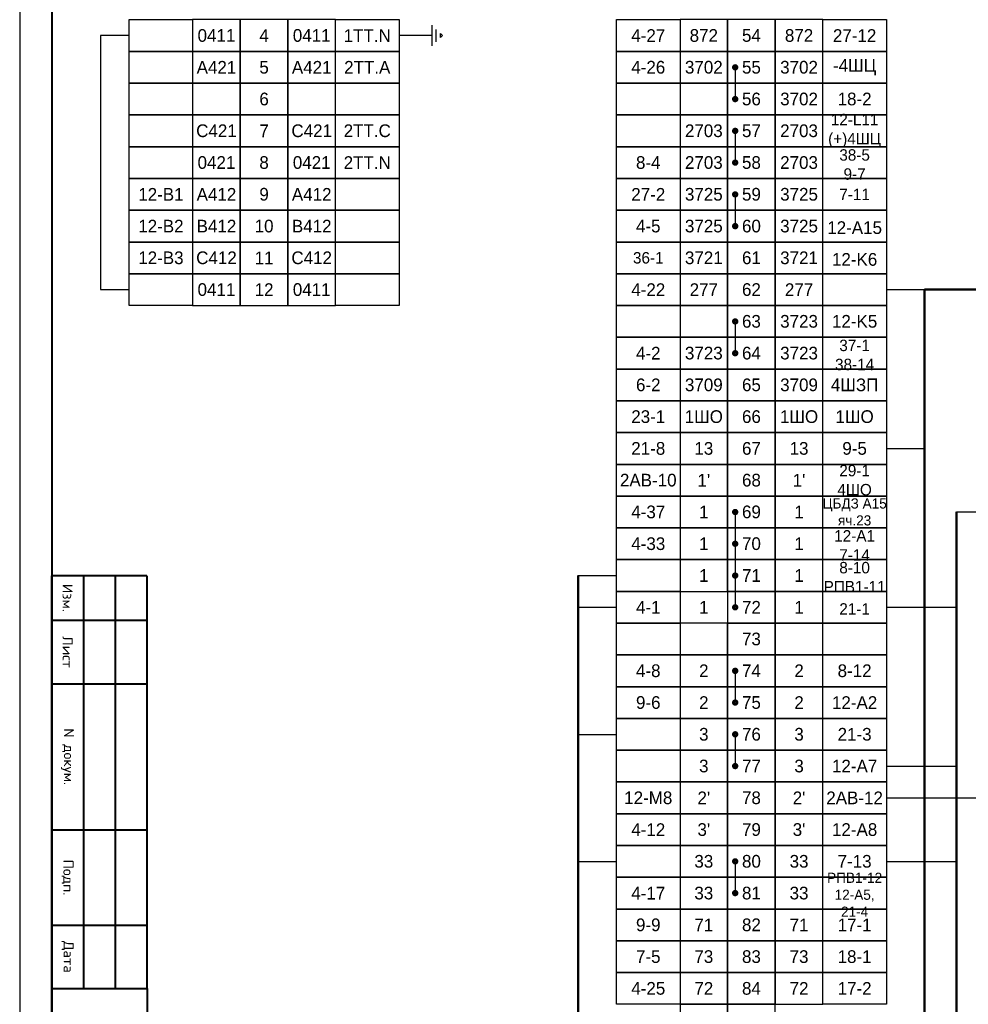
# Model space of a CAD drawing. Header units: millimetres. Extents: x 4897 to 12009, y -3017 to 2708.
# Tile 58 of 86: x 9071 to 9221, y -538 to -383. Entities that reach past the tile are written whole.
import ezdxf

# ---------------------------------------------------------------- set-up
doc = ezdxf.new("R2010")
doc.units = ezdxf.units.MM
doc.layers.add('основная 0.5', color=7, linetype='Continuous', lineweight=50)
doc.styles.add('SIMPLEX', font='txt', dxfattribs={"height": 5})

msp = doc.modelspace()

# ---------------------------------------------------------------- linework, layer by layer
for p, q in [((9071.15, -240.77), (9071.15, -660.79)), ((9136.12, -387.47), (9136.12, -384.22)), ((9088.39, -385.84), (9083.88, -385.84)), ((9083.88, -385.84), (9083.88, -425.84)), ((9136.12, -385.84), (9130.89, -385.84)), ((9136.77, -386.82), (9136.77, -384.87)), ((9137.42, -386.17), (9137.42, -385.52)), ((9137.42, -385.52), (9137.75, -385.84)), ((9137.42, -386.17), (9137.75, -385.84)), ((9183.84, -390.84), (9183.84, -395.84)), ((9183.84, -400.84), (9183.84, -405.84)), ((9183.84, -410.84), (9183.84, -415.84)), ((9083.88, -425.84), (9088.39, -425.84)), ((9207.65, -425.84), (9213.68, -425.84)), ((9183.84, -430.84), (9183.84, -435.84)), ((9207.65, -450.84), (9213.68, -450.84)), ((9183.84, -460.84), (9183.84, -465.84)), ((9218.68, -460.84), (9265.7, -460.84)), ((9183.84, -465.84), (9183.84, -470.84)), ((9159.12, -470.84), (9165.15, -470.84)), ((9183.84, -470.84), (9183.84, -475.84)), ((9159.12, -475.84), (9165.15, -475.84)), ((9207.65, -475.84), (9218.68, -475.84)), ((9183.84, -485.84), (9183.84, -490.84)), ((9159.12, -495.84), (9165.15, -495.84)), ((9183.84, -495.84), (9183.84, -500.84)), ((9207.65, -500.84), (9218.68, -500.84)), ((9207.65, -505.84), (9222.49, -505.84)), ((9159.12, -515.84), (9165.15, -515.84)), ((9183.84, -515.84), (9183.84, -520.84)), ((9207.65, -515.84), (9218.68, -515.84))]:
    msp.add_line(p, q)
at = {"lineweight": 40}
for p, q in [((9076.2, -260.77), (9076.2, -655.87)), ((9081.19, -470.87), (9081.19, -535.87)), ((9086.19, -470.87), (9086.19, -535.87)), ((9091.19, -470.87), (9091.19, -535.87))]:
    msp.add_line(p, q, dxfattribs=at)
at = {"lineweight": 50}
for p, q in [((9213.68, -425.84), (9213.68, -634.07)), ((9213.68, -425.84), (9222.44, -425.84)), ((9218.68, -460.84), (9218.68, -590.84)), ((9159.12, -470.84), (9159.12, -634.07))]:
    msp.add_line(p, q, dxfattribs=at)
for points in [[(9098.39, -388.34), (9088.39, -388.34), (9088.39, -383.34), (9098.39, -383.34)], [(9098.39, -388.34), (9105.89, -388.34), (9105.89, -383.34), (9098.39, -383.34)], [(9105.89, -388.34), (9113.39, -388.34), (9113.39, -383.34), (9105.89, -383.34)], [(9113.39, -388.34), (9120.89, -388.34), (9120.89, -383.34), (9113.39, -383.34)], [(9130.89, -388.34), (9120.89, -388.34), (9120.89, -383.34), (9130.89, -383.34)], [(9175.15, -388.34), (9165.15, -388.34), (9165.15, -383.34), (9175.15, -383.34)], [(9175.15, -388.34), (9182.65, -388.34), (9182.65, -383.34), (9175.15, -383.34)], [(9182.65, -388.34), (9190.15, -388.34), (9190.15, -383.34), (9182.65, -383.34)], [(9190.15, -388.34), (9197.65, -388.34), (9197.65, -383.34), (9190.15, -383.34)], [(9207.65, -388.34), (9197.65, -388.34), (9197.65, -383.34), (9207.65, -383.34)], [(9098.39, -393.34), (9088.39, -393.34), (9088.39, -388.34), (9098.39, -388.34)], [(9098.39, -393.34), (9105.89, -393.34), (9105.89, -388.34), (9098.39, -388.34)], [(9105.89, -393.34), (9113.39, -393.34), (9113.39, -388.34), (9105.89, -388.34)], [(9113.39, -393.34), (9120.89, -393.34), (9120.89, -388.34), (9113.39, -388.34)], [(9130.89, -393.34), (9120.89, -393.34), (9120.89, -388.34), (9130.89, -388.34)], [(9175.15, -393.34), (9165.15, -393.34), (9165.15, -388.34), (9175.15, -388.34)], [(9175.15, -393.34), (9182.65, -393.34), (9182.65, -388.34), (9175.15, -388.34)], [(9182.65, -393.34), (9190.15, -393.34), (9190.15, -388.34), (9182.65, -388.34)], [(9190.15, -393.34), (9197.65, -393.34), (9197.65, -388.34), (9190.15, -388.34)], [(9207.65, -393.34), (9197.65, -393.34), (9197.65, -388.34), (9207.65, -388.34)], [(9098.39, -398.34), (9088.39, -398.34), (9088.39, -393.34), (9098.39, -393.34)], [(9098.39, -398.34), (9088.39, -398.34), (9088.39, -393.34), (9098.39, -393.34)], [(9098.39, -398.34), (9105.89, -398.34), (9105.89, -393.34), (9098.39, -393.34)], [(9098.39, -398.34), (9105.89, -398.34), (9105.89, -393.34), (9098.39, -393.34)], [(9105.89, -398.34), (9113.39, -398.34), (9113.39, -393.34), (9105.89, -393.34)], [(9113.39, -398.34), (9120.89, -398.34), (9120.89, -393.34), (9113.39, -393.34)], [(9113.39, -398.34), (9120.89, -398.34), (9120.89, -393.34), (9113.39, -393.34)], [(9130.89, -398.34), (9120.89, -398.34), (9120.89, -393.34), (9130.89, -393.34)], [(9130.89, -398.34), (9120.89, -398.34), (9120.89, -393.34), (9130.89, -393.34)], [(9175.15, -398.34), (9165.15, -398.34), (9165.15, -393.34), (9175.15, -393.34)], [(9175.15, -398.34), (9165.15, -398.34), (9165.15, -393.34), (9175.15, -393.34)], [(9175.15, -398.34), (9182.65, -398.34), (9182.65, -393.34), (9175.15, -393.34)], [(9175.15, -398.34), (9182.65, -398.34), (9182.65, -393.34), (9175.15, -393.34)], [(9182.65, -398.34), (9190.15, -398.34), (9190.15, -393.34), (9182.65, -393.34)], [(9190.15, -398.34), (9197.65, -398.34), (9197.65, -393.34), (9190.15, -393.34)], [(9190.15, -398.34), (9197.65, -398.34), (9197.65, -393.34), (9190.15, -393.34)], [(9207.65, -398.34), (9197.65, -398.34), (9197.65, -393.34), (9207.65, -393.34)], [(9207.65, -398.34), (9197.65, -398.34), (9197.65, -393.34), (9207.65, -393.34)], [(9098.39, -403.34), (9088.39, -403.34), (9088.39, -398.34), (9098.39, -398.34)], [(9098.39, -403.34), (9105.89, -403.34), (9105.89, -398.34), (9098.39, -398.34)], [(9105.89, -403.34), (9113.39, -403.34), (9113.39, -398.34), (9105.89, -398.34)], [(9113.39, -403.34), (9120.89, -403.34), (9120.89, -398.34), (9113.39, -398.34)], [(9130.89, -403.34), (9120.89, -403.34), (9120.89, -398.34), (9130.89, -398.34)], [(9175.15, -403.34), (9165.15, -403.34), (9165.15, -398.34), (9175.15, -398.34)], [(9175.15, -403.34), (9182.65, -403.34), (9182.65, -398.34), (9175.15, -398.34)], [(9182.65, -403.34), (9190.15, -403.34), (9190.15, -398.34), (9182.65, -398.34)], [(9190.15, -403.34), (9197.65, -403.34), (9197.65, -398.34), (9190.15, -398.34)], [(9207.65, -403.34), (9197.65, -403.34), (9197.65, -398.34), (9207.65, -398.34)], [(9098.39, -408.34), (9088.39, -408.34), (9088.39, -403.34), (9098.39, -403.34)], [(9098.39, -408.34), (9105.89, -408.34), (9105.89, -403.34), (9098.39, -403.34)], [(9105.89, -408.34), (9113.39, -408.34), (9113.39, -403.34), (9105.89, -403.34)], [(9113.39, -408.34), (9120.89, -408.34), (9120.89, -403.34), (9113.39, -403.34)], [(9130.89, -408.34), (9120.89, -408.34), (9120.89, -403.34), (9130.89, -403.34)], [(9175.15, -408.34), (9165.15, -408.34), (9165.15, -403.34), (9175.15, -403.34)], [(9175.15, -408.34), (9182.65, -408.34), (9182.65, -403.34), (9175.15, -403.34)], [(9182.65, -408.34), (9190.15, -408.34), (9190.15, -403.34), (9182.65, -403.34)], [(9190.15, -408.34), (9197.65, -408.34), (9197.65, -403.34), (9190.15, -403.34)], [(9207.65, -408.34), (9197.65, -408.34), (9197.65, -403.34), (9207.65, -403.34)], [(9098.39, -413.34), (9088.39, -413.34), (9088.39, -408.34), (9098.39, -408.34)], [(9098.39, -413.34), (9105.89, -413.34), (9105.89, -408.34), (9098.39, -408.34)], [(9105.89, -413.34), (9113.39, -413.34), (9113.39, -408.34), (9105.89, -408.34)], [(9113.39, -413.34), (9120.89, -413.34), (9120.89, -408.34), (9113.39, -408.34)], [(9130.89, -413.34), (9120.89, -413.34), (9120.89, -408.34), (9130.89, -408.34)], [(9175.15, -413.34), (9165.15, -413.34), (9165.15, -408.34), (9175.15, -408.34)], [(9175.15, -413.34), (9182.65, -413.34), (9182.65, -408.34), (9175.15, -408.34)], [(9182.65, -413.34), (9190.15, -413.34), (9190.15, -408.34), (9182.65, -408.34)], [(9190.15, -413.34), (9197.65, -413.34), (9197.65, -408.34), (9190.15, -408.34)], [(9207.65, -413.34), (9197.65, -413.34), (9197.65, -408.34), (9207.65, -408.34)], [(9098.39, -418.34), (9088.39, -418.34), (9088.39, -413.34), (9098.39, -413.34)], [(9098.39, -418.34), (9105.89, -418.34), (9105.89, -413.34), (9098.39, -413.34)], [(9105.89, -418.34), (9113.39, -418.34), (9113.39, -413.34), (9105.89, -413.34)], [(9113.39, -418.34), (9120.89, -418.34), (9120.89, -413.34), (9113.39, -413.34)], [(9130.89, -418.34), (9120.89, -418.34), (9120.89, -413.34), (9130.89, -413.34)], [(9175.15, -418.34), (9165.15, -418.34), (9165.15, -413.34), (9175.15, -413.34)], [(9175.15, -418.34), (9165.15, -418.34), (9165.15, -413.34), (9175.15, -413.34)], [(9175.15, -418.34), (9182.65, -418.34), (9182.65, -413.34), (9175.15, -413.34)], [(9175.15, -418.34), (9182.65, -418.34), (9182.65, -413.34), (9175.15, -413.34)], [(9182.65, -418.34), (9190.15, -418.34), (9190.15, -413.34), (9182.65, -413.34)], [(9190.15, -418.34), (9197.65, -418.34), (9197.65, -413.34), (9190.15, -413.34)], [(9190.15, -418.34), (9197.65, -418.34), (9197.65, -413.34), (9190.15, -413.34)], [(9207.65, -418.34), (9197.65, -418.34), (9197.65, -413.34), (9207.65, -413.34)], [(9207.65, -418.34), (9197.65, -418.34), (9197.65, -413.34), (9207.65, -413.34)], [(9098.39, -423.34), (9088.39, -423.34), (9088.39, -418.34), (9098.39, -418.34)], [(9098.39, -423.34), (9105.89, -423.34), (9105.89, -418.34), (9098.39, -418.34)], [(9105.89, -423.34), (9113.39, -423.34), (9113.39, -418.34), (9105.89, -418.34)], [(9113.39, -423.34), (9120.89, -423.34), (9120.89, -418.34), (9113.39, -418.34)], [(9130.89, -423.34), (9120.89, -423.34), (9120.89, -418.34), (9130.89, -418.34)], [(9175.15, -423.34), (9165.15, -423.34), (9165.15, -418.34), (9175.15, -418.34)], [(9175.15, -423.34), (9165.15, -423.34), (9165.15, -418.34), (9175.15, -418.34)], [(9175.15, -423.34), (9182.65, -423.34), (9182.65, -418.34), (9175.15, -418.34)], [(9175.15, -423.34), (9182.65, -423.34), (9182.65, -418.34), (9175.15, -418.34)], [(9182.65, -423.34), (9190.15, -423.34), (9190.15, -418.34), (9182.65, -418.34)], [(9190.15, -423.34), (9197.65, -423.34), (9197.65, -418.34), (9190.15, -418.34)], [(9190.15, -423.34), (9197.65, -423.34), (9197.65, -418.34), (9190.15, -418.34)], [(9207.65, -423.34), (9197.65, -423.34), (9197.65, -418.34), (9207.65, -418.34)], [(9207.65, -423.34), (9197.65, -423.34), (9197.65, -418.34), (9207.65, -418.34)], [(9098.39, -428.34), (9088.39, -428.34), (9088.39, -423.34), (9098.39, -423.34)], [(9098.39, -428.34), (9088.39, -428.34), (9088.39, -423.34), (9098.39, -423.34)], [(9098.39, -428.34), (9105.89, -428.34), (9105.89, -423.34), (9098.39, -423.34)], [(9098.39, -428.34), (9105.89, -428.34), (9105.89, -423.34), (9098.39, -423.34)], [(9105.89, -428.34), (9113.39, -428.34), (9113.39, -423.34), (9105.89, -423.34)], [(9113.39, -428.34), (9120.89, -428.34), (9120.89, -423.34), (9113.39, -423.34)], [(9113.39, -428.34), (9120.89, -428.34), (9120.89, -423.34), (9113.39, -423.34)], [(9130.89, -428.34), (9120.89, -428.34), (9120.89, -423.34), (9130.89, -423.34)], [(9130.89, -428.34), (9120.89, -428.34), (9120.89, -423.34), (9130.89, -423.34)], [(9175.15, -428.34), (9165.15, -428.34), (9165.15, -423.34), (9175.15, -423.34)], [(9175.15, -428.34), (9182.65, -428.34), (9182.65, -423.34), (9175.15, -423.34)], [(9182.65, -428.34), (9190.15, -428.34), (9190.15, -423.34), (9182.65, -423.34)], [(9190.15, -428.34), (9197.65, -428.34), (9197.65, -423.34), (9190.15, -423.34)], [(9207.65, -428.34), (9197.65, -428.34), (9197.65, -423.34), (9207.65, -423.34)], [(9175.15, -433.34), (9165.15, -433.34), (9165.15, -428.34), (9175.15, -428.34)], [(9175.15, -433.34), (9182.65, -433.34), (9182.65, -428.34), (9175.15, -428.34)], [(9182.65, -433.34), (9190.15, -433.34), (9190.15, -428.34), (9182.65, -428.34)], [(9190.15, -433.34), (9197.65, -433.34), (9197.65, -428.34), (9190.15, -428.34)], [(9207.65, -433.34), (9197.65, -433.34), (9197.65, -428.34), (9207.65, -428.34)], [(9175.15, -438.34), (9165.15, -438.34), (9165.15, -433.34), (9175.15, -433.34)], [(9175.15, -438.34), (9165.15, -438.34), (9165.15, -433.34), (9175.15, -433.34)], [(9175.15, -438.34), (9182.65, -438.34), (9182.65, -433.34), (9175.15, -433.34)], [(9175.15, -438.34), (9182.65, -438.34), (9182.65, -433.34), (9175.15, -433.34)], [(9182.65, -438.34), (9190.15, -438.34), (9190.15, -433.34), (9182.65, -433.34)], [(9190.15, -438.34), (9197.65, -438.34), (9197.65, -433.34), (9190.15, -433.34)], [(9190.15, -438.34), (9197.65, -438.34), (9197.65, -433.34), (9190.15, -433.34)], [(9207.65, -438.34), (9197.65, -438.34), (9197.65, -433.34), (9207.65, -433.34)], [(9207.65, -438.34), (9197.65, -438.34), (9197.65, -433.34), (9207.65, -433.34)], [(9175.15, -443.34), (9165.15, -443.34), (9165.15, -438.34), (9175.15, -438.34)], [(9175.15, -443.34), (9165.15, -443.34), (9165.15, -438.34), (9175.15, -438.34)], [(9175.15, -443.34), (9182.65, -443.34), (9182.65, -438.34), (9175.15, -438.34)], [(9175.15, -443.34), (9182.65, -443.34), (9182.65, -438.34), (9175.15, -438.34)], [(9182.65, -443.34), (9190.15, -443.34), (9190.15, -438.34), (9182.65, -438.34)], [(9190.15, -443.34), (9197.65, -443.34), (9197.65, -438.34), (9190.15, -438.34)], [(9190.15, -443.34), (9197.65, -443.34), (9197.65, -438.34), (9190.15, -438.34)], [(9207.65, -443.34), (9197.65, -443.34), (9197.65, -438.34), (9207.65, -438.34)], [(9207.65, -443.34), (9197.65, -443.34), (9197.65, -438.34), (9207.65, -438.34)], [(9175.15, -448.34), (9165.15, -448.34), (9165.15, -443.34), (9175.15, -443.34)], [(9175.15, -448.34), (9165.15, -448.34), (9165.15, -443.34), (9175.15, -443.34)], [(9175.15, -448.34), (9182.65, -448.34), (9182.65, -443.34), (9175.15, -443.34)], [(9175.15, -448.34), (9182.65, -448.34), (9182.65, -443.34), (9175.15, -443.34)], [(9182.65, -448.34), (9190.15, -448.34), (9190.15, -443.34), (9182.65, -443.34)], [(9190.15, -448.34), (9197.65, -448.34), (9197.65, -443.34), (9190.15, -443.34)], [(9190.15, -448.34), (9197.65, -448.34), (9197.65, -443.34), (9190.15, -443.34)], [(9207.65, -448.34), (9197.65, -448.34), (9197.65, -443.34), (9207.65, -443.34)], [(9207.65, -448.34), (9197.65, -448.34), (9197.65, -443.34), (9207.65, -443.34)], [(9175.15, -453.34), (9165.15, -453.34), (9165.15, -448.34), (9175.15, -448.34)], [(9175.15, -453.34), (9165.15, -453.34), (9165.15, -448.34), (9175.15, -448.34)], [(9175.15, -453.34), (9182.65, -453.34), (9182.65, -448.34), (9175.15, -448.34)], [(9175.15, -453.34), (9182.65, -453.34), (9182.65, -448.34), (9175.15, -448.34)], [(9182.65, -453.34), (9190.15, -453.34), (9190.15, -448.34), (9182.65, -448.34)], [(9190.15, -453.34), (9197.65, -453.34), (9197.65, -448.34), (9190.15, -448.34)], [(9190.15, -453.34), (9197.65, -453.34), (9197.65, -448.34), (9190.15, -448.34)], [(9207.65, -453.34), (9197.65, -453.34), (9197.65, -448.34), (9207.65, -448.34)], [(9207.65, -453.34), (9197.65, -453.34), (9197.65, -448.34), (9207.65, -448.34)], [(9175.15, -458.34), (9165.15, -458.34), (9165.15, -453.34), (9175.15, -453.34)], [(9175.15, -458.34), (9165.15, -458.34), (9165.15, -453.34), (9175.15, -453.34)], [(9175.15, -458.34), (9182.65, -458.34), (9182.65, -453.34), (9175.15, -453.34)], [(9175.15, -458.34), (9182.65, -458.34), (9182.65, -453.34), (9175.15, -453.34)], [(9182.65, -458.34), (9190.15, -458.34), (9190.15, -453.34), (9182.65, -453.34)], [(9190.15, -458.34), (9197.65, -458.34), (9197.65, -453.34), (9190.15, -453.34)], [(9190.15, -458.34), (9197.65, -458.34), (9197.65, -453.34), (9190.15, -453.34)], [(9207.65, -458.34), (9197.65, -458.34), (9197.65, -453.34), (9207.65, -453.34)], [(9207.65, -458.34), (9197.65, -458.34), (9197.65, -453.34), (9207.65, -453.34)], [(9175.15, -463.34), (9165.15, -463.34), (9165.15, -458.34), (9175.15, -458.34)], [(9175.15, -463.34), (9165.15, -463.34), (9165.15, -458.34), (9175.15, -458.34)], [(9175.15, -463.34), (9182.65, -463.34), (9182.65, -458.34), (9175.15, -458.34)], [(9175.15, -463.34), (9182.65, -463.34), (9182.65, -458.34), (9175.15, -458.34)], [(9182.65, -463.34), (9190.15, -463.34), (9190.15, -458.34), (9182.65, -458.34)], [(9190.15, -463.34), (9197.65, -463.34), (9197.65, -458.34), (9190.15, -458.34)], [(9190.15, -463.34), (9197.65, -463.34), (9197.65, -458.34), (9190.15, -458.34)], [(9207.65, -463.34), (9197.65, -463.34), (9197.65, -458.34), (9207.65, -458.34)], [(9207.65, -463.34), (9197.65, -463.34), (9197.65, -458.34), (9207.65, -458.34)], [(9175.15, -468.34), (9165.15, -468.34), (9165.15, -463.34), (9175.15, -463.34)], [(9175.15, -468.34), (9165.15, -468.34), (9165.15, -463.34), (9175.15, -463.34)], [(9175.15, -468.34), (9182.65, -468.34), (9182.65, -463.34), (9175.15, -463.34)], [(9175.15, -468.34), (9182.65, -468.34), (9182.65, -463.34), (9175.15, -463.34)], [(9182.65, -468.34), (9190.15, -468.34), (9190.15, -463.34), (9182.65, -463.34)], [(9190.15, -468.34), (9197.65, -468.34), (9197.65, -463.34), (9190.15, -463.34)], [(9190.15, -468.34), (9197.65, -468.34), (9197.65, -463.34), (9190.15, -463.34)], [(9207.65, -468.34), (9197.65, -468.34), (9197.65, -463.34), (9207.65, -463.34)], [(9207.65, -468.34), (9197.65, -468.34), (9197.65, -463.34), (9207.65, -463.34)], [(9175.15, -473.34), (9165.15, -473.34), (9165.15, -468.34), (9175.15, -468.34)], [(9175.15, -473.34), (9165.15, -473.34), (9165.15, -468.34), (9175.15, -468.34)], [(9175.15, -473.34), (9182.65, -473.34), (9182.65, -468.34), (9175.15, -468.34)], [(9175.15, -473.34), (9182.65, -473.34), (9182.65, -468.34), (9175.15, -468.34)], [(9182.65, -473.34), (9190.15, -473.34), (9190.15, -468.34), (9182.65, -468.34)], [(9190.15, -473.34), (9197.65, -473.34), (9197.65, -468.34), (9190.15, -468.34)], [(9190.15, -473.34), (9197.65, -473.34), (9197.65, -468.34), (9190.15, -468.34)], [(9207.65, -473.34), (9197.65, -473.34), (9197.65, -468.34), (9207.65, -468.34)], [(9207.65, -473.34), (9197.65, -473.34), (9197.65, -468.34), (9207.65, -468.34)], [(9175.15, -478.34), (9165.15, -478.34), (9165.15, -473.34), (9175.15, -473.34)], [(9175.15, -478.34), (9165.15, -478.34), (9165.15, -473.34), (9175.15, -473.34)], [(9182.65, -478.34), (9190.15, -478.34), (9190.15, -473.34), (9182.65, -473.34)], [(9190.15, -478.34), (9197.65, -478.34), (9197.65, -473.34), (9190.15, -473.34)], [(9190.15, -478.34), (9197.65, -478.34), (9197.65, -473.34), (9190.15, -473.34)], [(9207.65, -478.34), (9197.65, -478.34), (9197.65, -473.34), (9207.65, -473.34)], [(9207.65, -478.34), (9197.65, -478.34), (9197.65, -473.34), (9207.65, -473.34)], [(9175.15, -483.34), (9165.15, -483.34), (9165.15, -478.34), (9175.15, -478.34)], [(9175.15, -483.34), (9165.15, -483.34), (9165.15, -478.34), (9175.15, -478.34)], [(9175.15, -483.34), (9182.65, -483.34), (9182.65, -478.34), (9175.15, -478.34)], [(9175.15, -483.34), (9182.65, -483.34), (9182.65, -478.34), (9175.15, -478.34)], [(9182.65, -483.34), (9190.15, -483.34), (9190.15, -478.34), (9182.65, -478.34)], [(9190.15, -483.34), (9197.65, -483.34), (9197.65, -478.34), (9190.15, -478.34)], [(9190.15, -483.34), (9197.65, -483.34), (9197.65, -478.34), (9190.15, -478.34)], [(9207.65, -483.34), (9197.65, -483.34), (9197.65, -478.34), (9207.65, -478.34)], [(9207.65, -483.34), (9197.65, -483.34), (9197.65, -478.34), (9207.65, -478.34)], [(9175.15, -488.34), (9165.15, -488.34), (9165.15, -483.34), (9175.15, -483.34)], [(9175.15, -488.34), (9165.15, -488.34), (9165.15, -483.34), (9175.15, -483.34)], [(9175.15, -488.34), (9182.65, -488.34), (9182.65, -483.34), (9175.15, -483.34)], [(9175.15, -488.34), (9182.65, -488.34), (9182.65, -483.34), (9175.15, -483.34)], [(9182.65, -488.34), (9190.15, -488.34), (9190.15, -483.34), (9182.65, -483.34)], [(9190.15, -488.34), (9197.65, -488.34), (9197.65, -483.34), (9190.15, -483.34)], [(9190.15, -488.34), (9197.65, -488.34), (9197.65, -483.34), (9190.15, -483.34)], [(9207.65, -488.34), (9197.65, -488.34), (9197.65, -483.34), (9207.65, -483.34)], [(9207.65, -488.34), (9197.65, -488.34), (9197.65, -483.34), (9207.65, -483.34)], [(9175.15, -493.34), (9165.15, -493.34), (9165.15, -488.34), (9175.15, -488.34)], [(9175.15, -493.34), (9165.15, -493.34), (9165.15, -488.34), (9175.15, -488.34)], [(9175.15, -493.34), (9182.65, -493.34), (9182.65, -488.34), (9175.15, -488.34)], [(9175.15, -493.34), (9182.65, -493.34), (9182.65, -488.34), (9175.15, -488.34)], [(9182.65, -493.34), (9190.15, -493.34), (9190.15, -488.34), (9182.65, -488.34)], [(9190.15, -493.34), (9197.65, -493.34), (9197.65, -488.34), (9190.15, -488.34)], [(9190.15, -493.34), (9197.65, -493.34), (9197.65, -488.34), (9190.15, -488.34)], [(9207.65, -493.34), (9197.65, -493.34), (9197.65, -488.34), (9207.65, -488.34)], [(9207.65, -493.34), (9197.65, -493.34), (9197.65, -488.34), (9207.65, -488.34)], [(9175.15, -498.34), (9165.15, -498.34), (9165.15, -493.34), (9175.15, -493.34)], [(9175.15, -498.34), (9182.65, -498.34), (9182.65, -493.34), (9175.15, -493.34)], [(9182.65, -498.34), (9190.15, -498.34), (9190.15, -493.34), (9182.65, -493.34)], [(9190.15, -498.34), (9197.65, -498.34), (9197.65, -493.34), (9190.15, -493.34)], [(9207.65, -498.34), (9197.65, -498.34), (9197.65, -493.34), (9207.65, -493.34)], [(9175.15, -503.34), (9165.15, -503.34), (9165.15, -498.34), (9175.15, -498.34)], [(9175.15, -503.34), (9182.65, -503.34), (9182.65, -498.34), (9175.15, -498.34)], [(9182.65, -503.34), (9190.15, -503.34), (9190.15, -498.34), (9182.65, -498.34)], [(9190.15, -503.34), (9197.65, -503.34), (9197.65, -498.34), (9190.15, -498.34)], [(9207.65, -503.34), (9197.65, -503.34), (9197.65, -498.34), (9207.65, -498.34)], [(9175.15, -508.34), (9165.15, -508.34), (9165.15, -503.34), (9175.15, -503.34)], [(9175.15, -508.34), (9182.65, -508.34), (9182.65, -503.34), (9175.15, -503.34)], [(9182.65, -508.34), (9190.15, -508.34), (9190.15, -503.34), (9182.65, -503.34)], [(9190.15, -508.34), (9197.65, -508.34), (9197.65, -503.34), (9190.15, -503.34)], [(9207.65, -508.34), (9197.65, -508.34), (9197.65, -503.34), (9207.65, -503.34)], [(9175.15, -513.34), (9165.15, -513.34), (9165.15, -508.34), (9175.15, -508.34)], [(9175.15, -513.34), (9182.65, -513.34), (9182.65, -508.34), (9175.15, -508.34)], [(9182.65, -513.34), (9190.15, -513.34), (9190.15, -508.34), (9182.65, -508.34)], [(9190.15, -513.34), (9197.65, -513.34), (9197.65, -508.34), (9190.15, -508.34)], [(9207.65, -513.34), (9197.65, -513.34), (9197.65, -508.34), (9207.65, -508.34)], [(9175.15, -518.34), (9165.15, -518.34), (9165.15, -513.34), (9175.15, -513.34)], [(9175.15, -518.34), (9182.65, -518.34), (9182.65, -513.34), (9175.15, -513.34)], [(9182.65, -518.34), (9190.15, -518.34), (9190.15, -513.34), (9182.65, -513.34)], [(9190.15, -518.34), (9197.65, -518.34), (9197.65, -513.34), (9190.15, -513.34)], [(9207.65, -518.34), (9197.65, -518.34), (9197.65, -513.34), (9207.65, -513.34)], [(9175.15, -523.34), (9165.15, -523.34), (9165.15, -518.34), (9175.15, -518.34)], [(9175.15, -523.34), (9165.15, -523.34), (9165.15, -518.34), (9175.15, -518.34)], [(9175.15, -523.34), (9182.65, -523.34), (9182.65, -518.34), (9175.15, -518.34)], [(9175.15, -523.34), (9182.65, -523.34), (9182.65, -518.34), (9175.15, -518.34)], [(9182.65, -523.34), (9190.15, -523.34), (9190.15, -518.34), (9182.65, -518.34)], [(9190.15, -523.34), (9197.65, -523.34), (9197.65, -518.34), (9190.15, -518.34)], [(9190.15, -523.34), (9197.65, -523.34), (9197.65, -518.34), (9190.15, -518.34)], [(9207.65, -523.34), (9197.65, -523.34), (9197.65, -518.34), (9207.65, -518.34)], [(9207.65, -523.34), (9197.65, -523.34), (9197.65, -518.34), (9207.65, -518.34)], [(9175.15, -528.34), (9165.15, -528.34), (9165.15, -523.34), (9175.15, -523.34)], [(9175.15, -528.34), (9182.65, -528.34), (9182.65, -523.34), (9175.15, -523.34)], [(9182.65, -528.34), (9190.15, -528.34), (9190.15, -523.34), (9182.65, -523.34)], [(9190.15, -528.34), (9197.65, -528.34), (9197.65, -523.34), (9190.15, -523.34)], [(9207.65, -528.34), (9197.65, -528.34), (9197.65, -523.34), (9207.65, -523.34)], [(9175.15, -533.34), (9165.15, -533.34), (9165.15, -528.34), (9175.15, -528.34)], [(9175.15, -533.34), (9182.65, -533.34), (9182.65, -528.34), (9175.15, -528.34)], [(9182.65, -533.34), (9190.15, -533.34), (9190.15, -528.34), (9182.65, -528.34)], [(9190.15, -533.34), (9197.65, -533.34), (9197.65, -528.34), (9190.15, -528.34)], [(9207.65, -533.34), (9197.65, -533.34), (9197.65, -528.34), (9207.65, -528.34)], [(9175.15, -538.34), (9165.15, -538.34), (9165.15, -533.34), (9175.15, -533.34)], [(9175.15, -538.34), (9182.65, -538.34), (9182.65, -533.34), (9175.15, -533.34)], [(9182.65, -538.34), (9190.15, -538.34), (9190.15, -533.34), (9182.65, -533.34)], [(9190.15, -538.34), (9197.65, -538.34), (9197.65, -533.34), (9190.15, -533.34)], [(9207.65, -538.34), (9197.65, -538.34), (9197.65, -533.34), (9207.65, -533.34)], [(9175.15, -543.34), (9182.65, -543.34), (9182.65, -538.34), (9175.15, -538.34)], [(9182.65, -543.34), (9190.15, -543.34), (9190.15, -538.34), (9182.65, -538.34)]]:
    msp.add_lwpolyline(points, close=True)
at = {"const_width": 0.45}
for points in [[(9183.84, -390.57, 1), (9183.84, -391.12, 1)], [(9183.84, -395.57, 1), (9183.84, -396.12, 1)], [(9183.84, -400.57, 1), (9183.84, -401.12, 1)], [(9183.84, -405.57, 1), (9183.84, -406.12, 1)], [(9183.84, -410.57, 1), (9183.84, -411.12, 1)], [(9183.84, -415.57, 1), (9183.84, -416.12, 1)], [(9183.84, -430.57, 1), (9183.84, -431.12, 1)], [(9183.84, -435.57, 1), (9183.84, -436.12, 1)], [(9183.84, -460.57, 1), (9183.84, -461.12, 1)], [(9183.84, -465.57, 1), (9183.84, -466.12, 1)], [(9183.84, -470.57, 1), (9183.84, -471.12, 1)], [(9183.84, -475.57, 1), (9183.84, -476.12, 1)], [(9183.84, -485.57, 1), (9183.84, -486.12, 1)], [(9183.84, -490.56, 1), (9183.84, -491.11, 1)], [(9183.84, -495.56, 1), (9183.84, -496.11, 1)], [(9183.84, -500.56, 1), (9183.84, -501.11, 1)], [(9183.84, -515.56, 1), (9183.84, -516.11, 1)], [(9183.84, -520.56, 1), (9183.84, -521.11, 1)], [(9183.84, -520.56, 1), (9183.84, -521.11, 1)]]:
    msp.add_lwpolyline(points, format="xyb", close=True, dxfattribs=at)
at = {"layer": 'основная 0.5', "color": 0}
msp.add_line((9076.2, -470.87), (9076.2, -655.87), dxfattribs=at)
at = {"layer": 'основная 0.5', "lineweight": 40}
for p, q in [((9091.19, -470.87), (9076.2, -470.87)), ((9076.2, -477.87), (9091.19, -477.87)), ((9076.2, -487.87), (9091.19, -487.87)), ((9076.2, -510.87), (9091.19, -510.87)), ((9076.2, -525.87), (9091.19, -525.87)), ((9076.2, -535.87), (9091.2, -535.87)), ((9091.2, -535.87), (9091.2, -655.87))]:
    msp.add_line(p, q, dxfattribs=at)

# ---------------------------------------------------------------- texts
at = {"attachment_point": 5, "rotation": 0, "style": 'SIMPLEX'}
for s, insert, char_height, width in [('0411', (9102.14, -385.84), 2, 7.4996), ('0411', (9117.14, -385.84), 2, 7.4996), ('1ТТ.N', (9125.89, -385.84), 2, 9.9996), ('4-27', (9170.15, -385.84), 2, 9.9996), ('872', (9178.9, -385.84), 2, 7.4996), ('872', (9193.9, -385.84), 2, 7.4996), ('27-12', (9202.65, -385.84), 2, 9.9996), ('A421', (9102.14, -390.84), 2, 7.4996), ('A421', (9117.14, -390.84), 2, 7.4996), ('2ТТ.A', (9125.89, -390.84), 2, 9.9996), ('4-26', (9170.15, -390.84), 2, 9.9996), ('3702', (9178.9, -390.84), 2, 7.4996), ('3702', (9193.9, -390.84), 2, 7.4996), ('-4ШЦ', (9202.65, -390.84), 2, 9.9996), ('3702', (9193.9, -395.84), 2, 7.4996), ('18-2', (9202.65, -395.84), 2, 9.9996), ('12-L11\\P(+)4ШЦ', (9202.65, -400.84), 1.8, 9.9996), ('C421', (9102.14, -400.84), 2, 7.4996), ('C421', (9117.14, -400.84), 2, 7.4996), ('2ТТ.C', (9125.89, -400.84), 2, 9.9996), ('2703', (9178.9, -400.84), 2, 7.4996), ('2703', (9193.9, -400.84), 2, 7.4996), ('38-5\\P9-7', (9202.65, -406.15), 1.8, 9.9996), ('0421', (9102.14, -405.84), 2, 7.4996), ('0421', (9117.14, -405.84), 2, 7.4996), ('2ТТ.N', (9125.89, -405.84), 2, 9.9996), ('8-4', (9170.15, -405.84), 2, 9.9996), ('2703', (9178.9, -405.84), 2, 7.4996), ('2703', (9193.9, -405.84), 2, 7.4996), ('12-B1', (9093.39, -410.84), 2, 9.9996), ('A412', (9102.14, -410.84), 2, 7.4996), ('A412', (9117.14, -410.84), 2, 7.4996), ('27-2', (9170.15, -410.84), 2, 9.9996), ('3725', (9178.9, -410.84), 2, 7.4996), ('3725', (9193.9, -410.84), 2, 7.4996), ('12-B2', (9093.39, -415.84), 2, 9.9996), ('B412', (9102.14, -415.84), 2, 7.4996), ('B412', (9117.14, -415.84), 2, 7.4996), ('4-5', (9170.15, -415.84), 2, 9.9996), ('3725', (9178.9, -415.84), 2, 7.4996), ('3725', (9193.9, -415.84), 2, 7.4996), ('12-A15', (9202.65, -416.09), 2, 9.9996), ('12-B3', (9093.39, -420.84), 2, 9.9996), ('C412', (9102.14, -420.84), 2, 7.4996), ('С412', (9117.14, -420.84), 2, 7.4996), ('36-1', (9170.15, -420.84), 1.8, 9.9996), ('3721', (9178.9, -420.84), 2, 7.4996), ('3721', (9193.9, -420.84), 2, 7.4996), ('12-K6', (9202.65, -421.09), 2, 9.9996), ('0411', (9102.14, -425.84), 2, 7.4996), ('0411', (9117.14, -425.84), 2, 7.4996), ('4-22', (9170.15, -425.84), 2, 9.9996), ('277', (9178.9, -425.84), 2, 7.4996), ('277', (9193.9, -425.84), 2, 7.4996), ('3723', (9193.9, -430.84), 2, 7.4996), ('12-K5', (9202.65, -430.84), 2, 9.9996), ('37-1\\P38-14', (9202.65, -436.13), 1.8, 9.9996), ('4-2', (9170.15, -435.84), 2, 9.9996), ('3723', (9178.9, -435.84), 2, 7.4996), ('3723', (9193.9, -435.84), 2, 7.4996), ('6-2', (9170.15, -440.84), 2, 9.9996), ('3709', (9178.9, -440.84), 2, 7.4996), ('3709', (9193.9, -440.84), 2, 7.4996), ('4ШЗП', (9202.65, -440.84), 2, 9.9996), ('23-1', (9170.15, -445.84), 2, 9.9996), ('1ШО', (9178.9, -445.84), 2, 7.4996), ('1ШО', (9193.9, -445.84), 2, 7.4996), ('1ШО', (9202.65, -445.84), 2, 9.9996), ('21-8', (9170.15, -450.84), 2, 9.9996), ('13', (9178.9, -450.84), 2, 7.4996), ('13', (9193.9, -450.84), 2, 7.4996), ('9-5', (9202.65, -450.84), 2, 9.9996), ('29-1\\P4ШО', (9202.65, -455.84), 1.8, 9.9996), ('2АВ-10', (9170.15, -455.84), 2, 9.9996), ("1'", (9178.9, -455.84), 2, 7.4996), ("1'", (9193.9, -455.84), 2, 7.4996), ('{\\H0.88889x;ЦБДЗ A15\\Pяч.23}', (9202.65, -460.84), 1.8, 9.9996), ('1', (9178.9, -460.84), 2, 7.4996), ('1', (9193.9, -460.84), 2, 7.4996), ('4-33', (9170.15, -465.84), 2, 9.9996), ('1', (9178.9, -465.84), 2, 7.4996), ('1', (9193.9, -465.84), 2, 7.4996), ('12-A1\\P7-14', (9202.65, -466.1), 1.8, 9.9996), ('1', (9178.9, -470.84), 2, 7.4996), ('1', (9193.9, -470.84), 2, 7.4996), ('8-10\\PРПВ1-11', (9202.65, -471.1), 1.8, 9.9996), ('4-1', (9170.15, -475.84), 2, 9.9996), ('1', (9178.9, -475.84), 2, 7.4996), ('1', (9193.9, -475.84), 2, 7.4996), ('21-1', (9202.65, -476.1), 1.8, 9.9996), ('4-8', (9170.15, -485.84), 2, 9.9996), ('2', (9178.9, -485.84), 2, 7.4996), ('2', (9193.9, -485.84), 2, 7.4996), ('8-12', (9202.65, -485.84), 2, 9.9996), ('9-6', (9170.15, -490.84), 2, 9.9996), ('2', (9178.9, -490.84), 2, 7.4996), ('2', (9193.9, -490.84), 2, 7.4996), ('3', (9178.9, -495.84), 2, 7.4996), ('3', (9193.9, -495.84), 2, 7.4996), ('21-3', (9202.65, -495.84), 2, 9.9996), ('3', (9178.9, -500.84), 2, 7.4996), ('3', (9193.9, -500.84), 2, 7.4996), ('12-A7', (9202.65, -500.84), 2, 9.9996), ('12-M8', (9170.15, -505.84), 2, 9.9996), ("2'", (9178.9, -505.84), 2, 7.4996), ("2'", (9193.9, -505.84), 2, 7.4996), ('2АВ-12', (9202.65, -505.84), 2, 9.9996), ('4-12', (9170.15, -510.84), 2, 9.9996), ("3'", (9178.9, -510.84), 2, 7.4996), ("3'", (9193.9, -510.84), 2, 7.4996), ('12-A8', (9202.65, -510.84), 2, 9.9996), ('33', (9178.9, -515.84), 2, 7.4996), ('33', (9193.9, -515.84), 2, 7.4996), ('7-13', (9202.65, -515.84), 2, 9.9996), ('РПВ1-12{\\C1;\\P}12-A5, 21-4', (9202.65, -521.09), 1.6, 9.9996), ('4-17', (9170.15, -520.84), 2, 9.9996), ('33', (9178.9, -520.84), 2, 7.4996), ('33', (9193.9, -520.84), 2, 7.4996), ('71', (9178.9, -525.84), 2, 7.4996), ('71', (9193.9, -525.84), 2, 7.4996), ('17-1', (9202.65, -525.84), 2, 9.9996), ('7-5', (9170.15, -530.84), 2, 9.9996), ('73', (9178.9, -530.84), 2, 7.4996), ('73', (9193.9, -530.84), 2, 7.4996), ('18-1', (9202.65, -530.84), 2, 9.9996), ('4-25', (9170.15, -535.84), 2, 9.9996), ('72', (9178.9, -535.84), 2, 7.4996), ('72', (9193.9, -535.84), 2, 7.4996), ('17-2', (9202.65, -535.84), 2, 9.9996)]:
    msp.add_mtext(s, dxfattribs=dict(at, insert=insert, char_height=char_height, width=width))
at = {"char_height": 2, "width": 7.4997, "attachment_point": 5, "style": 'SIMPLEX'}
for s, insert in [('4', (9109.64, -385.84)), ('54', (9186.4, -385.84)), ('5', (9109.64, -390.84)), ('55', (9186.4, -390.84)), ('6', (9109.64, -395.84)), ('56', (9186.4, -395.84)), ('7', (9109.64, -400.84)), ('57', (9186.4, -400.84)), ('8', (9109.64, -405.84)), ('58', (9186.4, -405.84)), ('9', (9109.64, -410.84)), ('59', (9186.4, -410.84)), ('10', (9109.64, -415.84)), ('60', (9186.4, -415.84)), ('11', (9109.64, -420.84)), ('61', (9186.4, -420.84)), ('12', (9109.64, -425.84)), ('62', (9186.4, -425.84)), ('63', (9186.4, -430.84)), ('64', (9186.4, -435.84)), ('65', (9186.4, -440.84)), ('66', (9186.4, -445.84)), ('67', (9186.4, -450.84)), ('68', (9186.4, -455.84)), ('69', (9186.4, -460.84)), ('70', (9186.4, -465.84)), ('71', (9186.4, -470.84)), ('72', (9186.4, -475.84)), ('73', (9186.4, -480.84)), ('74', (9186.4, -485.84)), ('75', (9186.4, -490.84)), ('76', (9186.4, -495.84)), ('77', (9186.4, -500.84)), ('78', (9186.4, -505.84)), ('79', (9186.4, -510.84)), ('80', (9186.4, -515.84)), ('81', (9186.4, -520.84)), ('82', (9186.4, -525.84)), ('83', (9186.4, -530.84)), ('84', (9186.4, -535.84))]:
    msp.add_mtext(s, dxfattribs=dict(at, insert=insert))
at = {"color": 1, "width": 9.9996, "attachment_point": 5, "rotation": 0, "style": 'SIMPLEX'}
for s, insert, char_height in [('{\\C256;7-11}', (9202.65, -410.84), 1.8), ('{\\C256;4-37}', (9170.15, -460.84), 2), ('{\\C256;12-A2}', (9202.65, -490.84), 2), ('{\\C256;9-9}', (9170.15, -525.84), 2)]:
    msp.add_mtext(s, dxfattribs=dict(at, insert=insert, char_height=char_height))
at = {"lineweight": 35, "char_height": 1.6, "attachment_point": 5, "rotation": 270, "line_spacing_factor": 0.8, "style": 'SIMPLEX'}
for s, insert, width in [('{\\Fromans|c204;Изм.}', (9078.69, -474.37), 7), ('{\\Fromans|c204;Лист}', (9078.69, -482.87), 10), ('{\\Fromans|c0;N \\Fromans|c204;докум.}', (9078.69, -499.37), 23), ('{\\Fromans|c204;Подп.}', (9078.69, -518.37), 15), ('{\\Fromans|c204;Дата}', (9078.69, -530.87), 10)]:
    msp.add_mtext(s, dxfattribs=dict(at, insert=insert, width=width))

doc.saveas('drawing.dxf')
